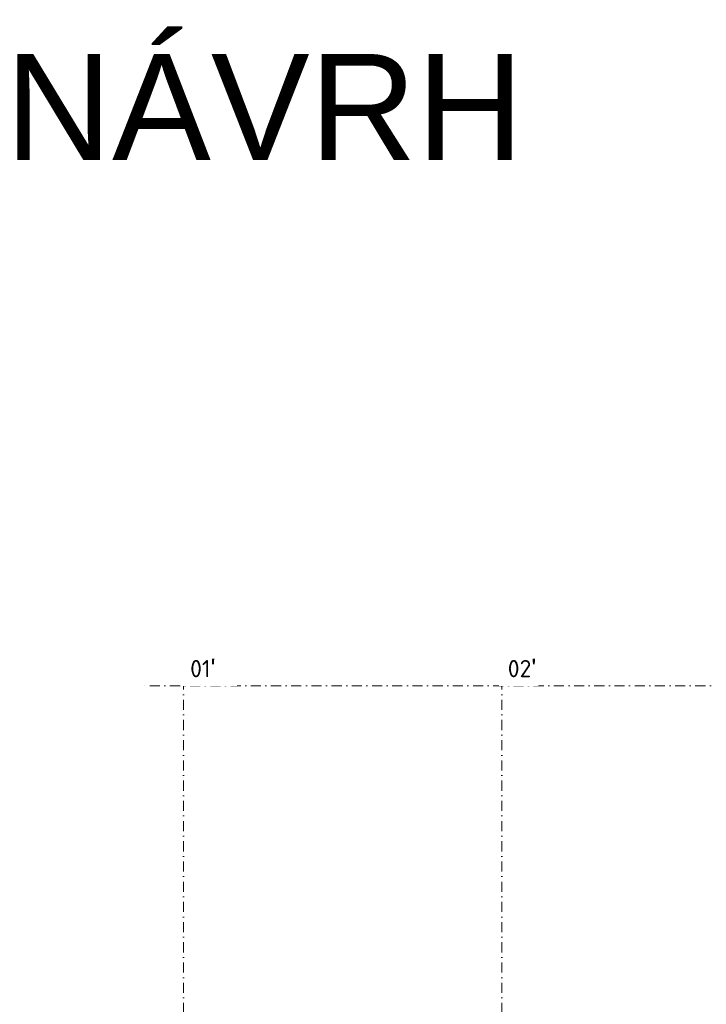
# Model space of a CAD drawing. Header units: millimetres. Extents: x -725694 to 5289369, y -1488057 to 2187451.
# Tile 165 of 256: x -184 to 25714, y 237293 to 274419. Entities that reach past the tile are written whole.
import ezdxf

# ---------------------------------------------------------------- set-up
doc = ezdxf.new("R2010")
doc.units = ezdxf.units.MM
doc.linetypes.add('CENTERX2', pattern=[101.6, 63.5, -12.7, 12.7, -12.7])
doc.linetypes.add('DASHDOT', pattern=[25.4, 12.7, -6.35, 0, -6.35])
doc.layers.add('A99_N_txt-popis-200', color=240, linetype='Continuous', lineweight=5)
doc.layers.add('A99_S_osy', color=1, linetype='CENTERX2', lineweight=5)
doc.styles.add('ad_popis 100', font='isocpeur.ttf', dxfattribs={"height": 200})
doc.styles.add('ARIAL', font='arial.ttf', dxfattribs={"height": 1000})

msp = doc.modelspace()

# ---------------------------------------------------------------- linework, layer by layer
at = {"layer": 'A99_S_osy', "linetype": 'DASHDOT', "lineweight": 5, "ltscale": 30}
for points in [[(6000, 250300), (6000, 175600)], [(18000, 250300), (18000, 175430)], [(152950, 249300), (4375, 249300)]]:
    msp.add_lwpolyline(points, dxfattribs=at)

# ---------------------------------------------------------------- texts
at = {"layer": 'A99_N_txt-popis-200', "insert": (-735, 273126), "char_height": 4000, "attachment_point": 1, "style": 'ARIAL'}
msp.add_mtext_dynamic_manual_height_columns('NÁVRH ', width=22125.035, gutter_width=5000, heights=[0], dxfattribs=at)

# ---------------------------------------------------------------- next in the draw order: texts
at = {"layer": 'A99_N_txt-popis-200', "lineweight": 0, "insert": (6245, 250330), "char_height": 650, "attachment_point": 1, "style": 'ad_popis 100', "bg_fill": 2}
msp.add_mtext_dynamic_manual_height_columns("01{\\fArial|b0|i0|c238|p34;\\H1.08333x;'}", width=1436.482, gutter_width=1000, heights=[0], dxfattribs=at)
at = {"layer": 'A99_N_txt-popis-200', "color": 1, "lineweight": 0, "insert": (18225, 250330), "char_height": 650, "attachment_point": 1, "style": 'ad_popis 100', "bg_fill": 2}
msp.add_mtext_dynamic_manual_height_columns("02{\\fArial|b0|i0|c238|p34;\\H1.08333x;'}", width=832.5, gutter_width=1000, heights=[0], dxfattribs=at)

doc.saveas('drawing.dxf')
